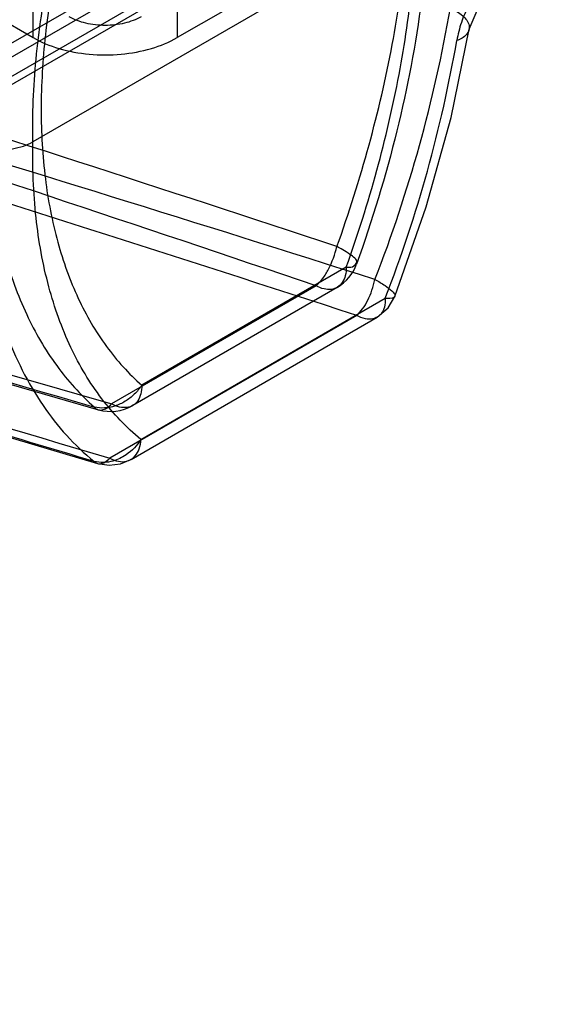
# Model space of a CAD drawing. Header units: millimetres. Extents: x 188 to 1028, y 131 to 1566.
# Tile 184 of 186: x 264 to 280, y 1126 to 1155. Entities that reach past the tile are written whole.
import ezdxf

# ---------------------------------------------------------------- set-up
doc = ezdxf.new("R2010")
doc.units = ezdxf.units.MM
doc.header["$LTSCALE"] = 110.325218
doc.layers.get('0').update_dxf_attribs({"linetype": 'CONTINUOUS'})

msp = doc.modelspace()

# ---------------------------------------------------------------- linework, layer by layer
at = {"color": 7, "linetype": 'CONTINUOUS'}
for p, q in [((264.243, 1154.029), (264.243, 1190.363)), ((268.485, 1190.364), (268.485, 1154.029)), ((289.769, 1165.704), (264.238, 1150.964)), ((245.964, 1143.679), (280.966, 1163.887)), ((246.812, 1143.19), (281.814, 1163.398)), ((243.223, 1141.689), (279.021, 1162.357)), ((276.546, 1160.111), (246.535, 1142.784)), ((256.288, 1158.622), (264.243, 1154.029)), ((270.96, 1155.458), (268.485, 1154.029)), ((273.456, 1147.281), (267.443, 1143.81)), ((272.569, 1146.733), (266.556, 1143.261)), ((273.187, 1146.686), (267.174, 1143.215)), ((267.418, 1142.221), (274.604, 1146.369)), ((273.769, 1145.861), (266.504, 1141.667)), ((267.125, 1141.63), (274.365, 1145.811))]:
    msp.add_line(p, q, dxfattribs=at)
for points in [[(277.069, 1154.277), (277.508, 1155.312), (278.232, 1156.037)], [(274.886, 1146.419), (275.805, 1149.056), (276.536, 1151.683), (277.07, 1154.275)], [(249.432, 1147.999), (255.446, 1146.212), (261.024, 1144.575), (266.166, 1143.09)], [(249.948, 1146.393), (255.368, 1144.741), (260.763, 1143.113), (266.139, 1141.512)], [(274.362, 1145.81), (274.688, 1146.084), (274.884, 1146.417)], [(266.138, 1141.513), (266.483, 1141.46), (266.82, 1141.504), (267.124, 1141.631)]]:
    msp.add_lwpolyline(points, dxfattribs=at)
for centre, radius, start, end in [((235.332, 1162.04), 41.799, 338.7923, 350.1668), ((237.354, 1160.792), 39.944, 338.8346, 350.1273), ((-81.917, 76.595), 1128.608, 71.661316, 72.475584), ((-166.111, -147.214), 1366.286, 71.272062, 71.964435), ((-44.554, 145.674), 1050.79, 72.335542, 73.221248), ((-78.88, 64.799), 1137.126, 71.933388, 72.764484), ((714.295, 2688.271), 1608.809, 253.194594, 253.822094), ((690.182, 2618.189), 1534.559, 253.338021, 253.975), ((272.537, 1147.812), 1.3, 299.9997, 340.328), ((766.114, 2828.142), 1758.923, 252.953393, 253.498352), ((266.524, 1144.341), 1.3, 254.007, 299.9997)]:
    msp.add_arc(centre, radius, start, end, dxfattribs=at)
for points, knots in [([(237.666, 1207.947), (247.712, 1207.712), (268.303, 1205.888), (299.433, 1199.458), (331.295, 1189.341), (363.637, 1175.624), (396.212, 1158.421), (428.77, 1137.87), (461.059, 1114.133), (492.827, 1087.393), (523.824, 1057.862), (543.593, 1036.701), (553.299, 1025.721)], [0, 0, 0, 0, 0.080597, 0.16531, 0.254484, 0.348281, 0.446708, 0.549632, 0.656808, 0.767889, 0.882451, 1, 1, 1, 1]), ([(266.041, 1164.46), (265.482, 1163.333), (264.489, 1161.055), (263.399, 1157.58), (262.747, 1154.176), (262.614, 1151.941), (262.63, 1150.859)], [0, 0, 0, 0, 0.266835, 0.525989, 0.771036, 1, 1, 1, 1]), ([(266.048, 1164.091), (265.646, 1163.274), (264.914, 1161.625), (264.03, 1159.111), (263.385, 1156.617), (262.99, 1154.186), (262.894, 1152.586), (262.894, 1151.809)], [0, 0, 0, 0, 0.213737, 0.42277, 0.62478, 0.817735, 1, 1, 1, 1]), ([(264.238, 1150.964), (264.223, 1151.773), (264.294, 1153.44), (264.676, 1155.976), (265.327, 1158.578), (266.237, 1161.196), (266.999, 1162.908), (267.418, 1163.755)], [0, 0, 0, 0, 0.182406, 0.375584, 0.577762, 0.786735, 1, 1, 1, 1]), ([(267.443, 1163.453), (267.066, 1162.685), (266.379, 1161.138), (265.55, 1158.778), (264.944, 1156.435), (264.573, 1154.153), (264.483, 1152.651), (264.483, 1151.922)], [0, 0, 0, 0, 0.213736, 0.42277, 0.624784, 0.817741, 1, 1, 1, 1]), ([(273.181, 1147.886), (273.532, 1148.869), (274.154, 1150.83), (274.842, 1153.776), (275.262, 1156.645), (275.363, 1158.531), (275.363, 1159.449)], [0, 0, 0, 0, 0.265163, 0.521481, 0.766962, 1, 1, 1, 1]), ([(275.917, 1158.834), (275.917, 1157.601), (275.736, 1155.058), (274.999, 1151.218), (274.22, 1148.658), (273.761, 1147.374)], [0, 0, 0, 0, 0.316098, 0.65071, 1, 1, 1, 1]), ([(273.456, 1147.281), (273.792, 1148.219), (274.384, 1150.088), (275.04, 1152.896), (275.441, 1155.63), (275.536, 1157.428), (275.536, 1158.304)], [0, 0, 0, 0, 0.265157, 0.52148, 0.766967, 1, 1, 1, 1]), ([(278.501, 1156.614), (278.349, 1156.526), (278.059, 1156.315), (277.671, 1155.929), (277.331, 1155.484), (277.047, 1154.994), (276.83, 1154.48), (276.737, 1154.122), (276.707, 1153.943)], [0, 0, 0, 0, 0.159297, 0.323374, 0.494673, 0.666423, 0.835175, 1, 1, 1, 1]), ([(276.517, 1154.901), (276.647, 1154.841), (276.87, 1154.713), (277.079, 1154.456), (277.073, 1154.238), (276.963, 1154.056), (276.811, 1153.98), (276.707, 1153.943)], [0, 0, 0, 0, 0.309734, 0.556011, 0.657182, 0.76013, 1, 1, 1, 1]), ([(267.425, 1154.642), (267.273, 1154.554), (266.922, 1154.427), (266.364, 1154.367), (265.806, 1154.427), (265.455, 1154.554), (265.303, 1154.642)], [0, 0, 0, 0, 0.239284, 0.499999, 0.760715, 1, 1, 1, 1]), ([(264.243, 1154.029), (264.481, 1153.891), (265.023, 1153.674), (265.903, 1153.515), (266.825, 1153.515), (267.705, 1153.674), (268.247, 1153.891), (268.485, 1154.029)], [0, 0, 0, 0, 0.187717, 0.393745, 0.606295, 0.812308, 1, 1, 1, 1]), ([(262.894, 1151.809), (262.894, 1151.083), (262.972, 1149.681), (263.353, 1147.685), (263.989, 1145.907), (264.873, 1144.379), (265.636, 1143.532), (266.048, 1143.169)], [0, 0, 0, 0, 0.230231, 0.443983, 0.641888, 0.826012, 1, 1, 1, 1]), ([(264.483, 1151.922), (264.483, 1151.24), (264.556, 1149.923), (264.914, 1148.05), (265.511, 1146.38), (266.34, 1144.946), (267.057, 1144.15), (267.443, 1143.81)], [0, 0, 0, 0, 0.230225, 0.443981, 0.641891, 0.826018, 1, 1, 1, 1]), ([(262.63, 1150.859), (262.732, 1150.817), (262.952, 1150.764), (263.292, 1150.735), (263.633, 1150.754), (263.955, 1150.828), (264.15, 1150.914), (264.238, 1150.964)], [0, 0, 0, 0, 0.198941, 0.405706, 0.616749, 0.815833, 1, 1, 1, 1]), ([(267.418, 1142.221), (266.99, 1142.571), (266.194, 1143.404), (265.284, 1144.939), (264.642, 1146.744), (264.278, 1148.784), (264.224, 1150.22), (264.238, 1150.964)], [0, 0, 0, 0, 0.172709, 0.35556, 0.552991, 0.767537, 1, 1, 1, 1]), ([(262.63, 1150.859), (262.618, 1149.887), (262.711, 1148.014), (263.33, 1145.409), (264.418, 1143.206), (265.455, 1142.045), (266.041, 1141.572)], [0, 0, 0, 0, 0.286879, 0.546179, 0.782003, 1, 1, 1, 1]), ([(272.569, 1146.733), (272.642, 1146.799), (272.778, 1146.952), (273.009, 1147.328), (273.121, 1147.661), (273.181, 1147.886)], [0, 0, 0, 0, 0.221781, 0.463346, 1, 1, 1, 1]), ([(273.456, 1147.281), (273.516, 1147.28), (273.638, 1147.264), (273.853, 1147.464), (273.559, 1147.657), (273.425, 1147.751), (273.353, 1147.793)], [0, 0, 0, 0, 0.195902, 0.393047, 0.727518, 1, 1, 1, 1]), ([(273.456, 1147.281), (273.456, 1147.197), (273.441, 1147.039), (273.355, 1146.829), (273.207, 1146.68), (273.01, 1146.614), (272.787, 1146.634), (272.642, 1146.694), (272.569, 1146.733)], [0, 0, 0, 0, 0.191116, 0.356349, 0.503997, 0.650388, 0.812542, 1, 1, 1, 1]), ([(273.769, 1145.861), (273.831, 1145.921), (273.95, 1146.061), (274.154, 1146.406), (274.251, 1146.712), (274.3, 1146.919)], [0, 0, 0, 0, 0.215496, 0.459639, 1, 1, 1, 1]), ([(274.3, 1146.919), (274.398, 1146.865), (274.575, 1146.765), (274.767, 1146.619), (274.867, 1146.516), (274.904, 1146.408), (274.778, 1146.343), (274.602, 1146.359), (274.604, 1146.369)], [0, 0, 0, 0, 0.317846, 0.547574, 0.657366, 0.724723, 0.814942, 1, 1, 1, 1]), ([(266.041, 1141.572), (263.536, 1142.318), (258.172, 1143.932), (252.751, 1145.591), (249.831, 1146.49), (249.767, 1146.51)], [0, 0, 0, 0, 0.460964, 0.988137, 1, 1, 1, 1]), ([(274.604, 1146.369), (274.607, 1146.285), (274.594, 1146.117), (274.505, 1145.922), (274.376, 1145.808), (274.215, 1145.747), (274, 1145.756), (273.844, 1145.82), (273.769, 1145.861)], [0, 0, 0, 0, 0.211133, 0.384447, 0.498625, 0.613326, 0.787645, 1, 1, 1, 1]), ([(267.443, 1143.81), (267.38, 1143.715), (267.232, 1143.538), (266.962, 1143.33), (266.662, 1143.19), (266.35, 1143.129), (266.144, 1143.146), (266.047, 1143.169)], [0, 0, 0, 0, 0.211443, 0.420923, 0.623857, 0.817124, 1, 1, 1, 1]), ([(267.443, 1143.81), (267.443, 1143.725), (267.428, 1143.567), (267.342, 1143.357), (267.194, 1143.209), (266.997, 1143.143), (266.774, 1143.163), (266.629, 1143.222), (266.556, 1143.261)], [0, 0, 0, 0, 0.191151, 0.356391, 0.504027, 0.650405, 0.812546, 1, 1, 1, 1]), ([(266.047, 1143.169), (266.075, 1143.13), (266.149, 1143.083), (266.286, 1143.078), (266.427, 1143.139), (266.513, 1143.218), (266.556, 1143.261)], [0, 0, 0, 0, 0.226495, 0.431165, 0.672148, 1, 1, 1, 1]), ([(267.418, 1142.221), (267.308, 1142.044), (267.054, 1141.778), (266.562, 1141.542), (266.229, 1141.526), (266.041, 1141.572)], [0, 0, 0, 0, 0.392023, 0.656627, 1, 1, 1, 1]), ([(266.504, 1141.667), (266.582, 1141.625), (266.744, 1141.563), (267.019, 1141.559), (267.256, 1141.704), (267.387, 1141.952), (267.414, 1142.13), (267.418, 1142.221)], [0, 0, 0, 0, 0.20457, 0.377964, 0.608284, 0.787525, 1, 1, 1, 1]), ([(266.041, 1141.572), (266.063, 1141.549), (266.118, 1141.513), (266.233, 1141.494), (266.372, 1141.546), (266.463, 1141.627), (266.504, 1141.667)], [0, 0, 0, 0, 0.181771, 0.358244, 0.639933, 1, 1, 1, 1])]:
    msp.add_open_spline(points, degree=3, knots=knots, dxfattribs=at)
msp.add_open_spline([(273.353, 1147.793), (273.296, 1147.826), (273.239, 1147.856), (273.181, 1147.886)], degree=3, dxfattribs=at)

doc.saveas('drawing.dxf')
